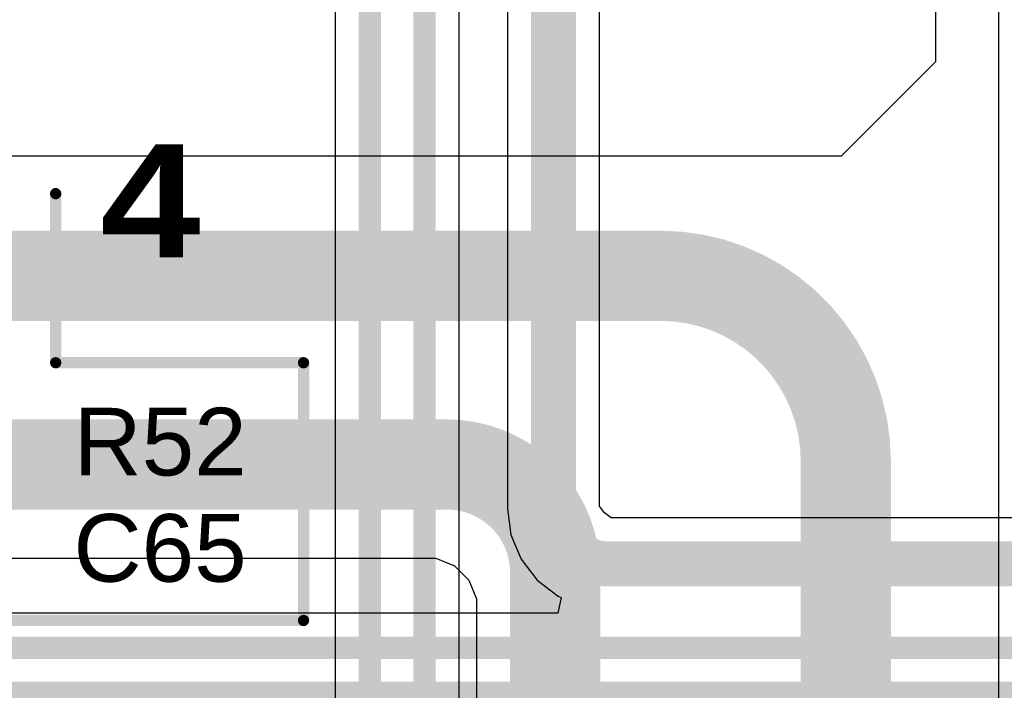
# Model space of a CAD drawing. Header units: inches. Extents: x 0 to 12.2, y 0 to 7.
# Tile 111 of 154: x 1.936 to 2.372, y 2.976 to 3.274. Entities that reach past the tile are written whole.
import ezdxf

# ---------------------------------------------------------------- set-up
doc = ezdxf.new("R2010")
doc.units = ezdxf.units.IN
doc.header["$MEASUREMENT"] = 0
for name, color, linetype in [('Bottom Layer', 5, 'Continuous'), ('Layer 2', 76, 'Continuous'), ('Top Layer', 1, 'Continuous'), ('Top Overlay', 2, 'Continuous')]:
    doc.layers.add(name, color=color, linetype=linetype)
doc.styles.add('Arial', font='txt', dxfattribs={"height": 0.2})
doc.styles.add('Arial Black_Bold', font='txt', dxfattribs={"height": 0.2})

msp = doc.modelspace()

# ---------------------------------------------------------------- linework, layer by layer
at = {"layer": 'Bottom Layer'}
for p, q in [((2.15211, 3.30217), (2.15211, 3.0567)), ((2.19289, 3.05778), (2.19289, 3.30217)), ((2.19519, 3.05488), (2.19289, 3.05778)), ((2.15211, 3.0567), (2.15213, 3.05659)), ((2.15213, 3.05659), (2.15364, 3.04508)), ((2.19809, 3.05259), (2.19519, 3.05488)), ((3.07543, 3.05259), (2.19809, 3.05259)), ((2.15364, 3.04508), (2.15813, 3.03426)), ((2.15813, 3.03426), (2.16526, 3.02496)), ((2.16526, 3.02496), (2.17456, 3.01782)), ((2.17584, 3.01729), (2.17445, 3.01029)), ((2.17456, 3.01782), (2.17584, 3.01729)), ((2.17445, 3.01029), (1.75216, 3.01029))]:
    msp.add_line(p, q, dxfattribs=at)
for points, const_width in [([(2.1725, 3.0567), (2.1725, 3.30994)], 0.02), ([(2.19701, 3.03219), (3.07543, 3.03219)], 0.02), ([(0.973, 2.995), (3.04871, 2.995)], 0.01), ([(0.97025, 2.975), (3.03095, 2.975)], 0.01)]:
    msp.add_lwpolyline(points, dxfattribs=dict(at, const_width=const_width))
at = {"layer": 'Bottom Layer', "const_width": 0.01}
for points in [[(2.1675, 3.0567, 1), (2.1775, 3.0567, 1)], [(2.1675, 3.0567, 1), (2.1775, 3.0567, 1)], [(2.19201, 3.03219, 1), (2.20201, 3.03219, 1)], [(2.19201, 3.03219, 1), (2.20201, 3.03219, 1)]]:
    msp.add_lwpolyline(points, format="xyb", close=True, dxfattribs=at)
at = {"layer": 'Bottom Layer', "const_width": 0.02}
msp.add_lwpolyline([(2.19701, 3.03219, -0.414214), (2.1725, 3.0567)], format="xyb", dxfattribs=at)
at = {"layer": 'Layer 2'}
for p, q in [((2.37, 2.95377), (2.37, 4.15462)), ((2.34201, 3.58816), (2.34201, 3.25489)), ((2.34201, 3.25489), (2.30012, 3.213)), ((2.30012, 3.213), (1.52, 3.213)), ((1.545, 3.03473), (2.11581, 3.03473)), ((2.11581, 3.03473), (2.12029, 3.03473)), ((2.12029, 3.03473), (2.12856, 3.03131)), ((2.12856, 3.03131), (2.13489, 3.02497)), ((2.13489, 3.02497), (2.13832, 3.0167)), ((2.13832, 3.0167), (2.13832, 3.01222)), ((2.13832, 3.01222), (2.13832, 3.01222)), ((2.13832, 3.01222), (2.13832, 3.01222)), ((2.13832, 3.01222), (2.13832, 2.89649))]:
    msp.add_line(p, q, dxfattribs=at)
at = {"layer": 'Layer 2', "const_width": 0.04}
for points in [[(1.668, 3.16), (2.22, 3.16)], [(2.30217, 2.72726), (2.30217, 3.07783)], [(1.5936, 3.0763), (2.12529, 3.0763)], [(2.17325, 2.84532), (2.17325, 3.02834)]]:
    msp.add_lwpolyline(points, dxfattribs=at)
at = {"layer": 'Layer 2', "const_width": 0.02}
for points in [[(2.21, 3.16, 1), (2.23, 3.16, 1)], [(2.21, 3.16, 1), (2.23, 3.16, 1)], [(2.29217, 3.07783, 1), (2.31217, 3.07783, 1)], [(2.29217, 3.07783, 1), (2.31217, 3.07783, 1)], [(2.11529, 3.0763, 1), (2.13529, 3.0763, 1)], [(2.11529, 3.0763, 1), (2.13529, 3.0763, 1)], [(2.16325, 3.02834, 1), (2.18325, 3.02834, 1)], [(2.16325, 3.02834, 1), (2.18325, 3.02834, 1)]]:
    msp.add_lwpolyline(points, format="xyb", close=True, dxfattribs=at)
at = {"layer": 'Layer 2', "const_width": 0.04}
for points in [[(2.22, 3.16, -0.414214), (2.30217, 3.07783)], [(2.12529, 3.0763, -0.414214), (2.17325, 3.02834)]]:
    msp.add_lwpolyline(points, format="xyb", dxfattribs=at)
at = {"layer": 'Top Layer'}
for p, q in [((2.13059, 2.89432), (2.13059, 3.494)), ((2.07571, 3.46537), (2.07571, 2.86678))]:
    msp.add_line(p, q, dxfattribs=at)
at = {"layer": 'Top Layer', "const_width": 0.01}
for points in [[(2.1153, 2.88877), (2.1153, 3.494)], [(2.091, 2.86123), (2.091, 3.46706)]]:
    msp.add_lwpolyline(points, dxfattribs=at)
at = {"layer": 'Top Overlay', "const_width": 0.005}
for points in [[(1.95166, 3.12143), (1.95166, 3.19643)], [(1.95166, 3.12143), (2.06161, 3.12143)], [(2.06161, 3.00712), (2.06161, 3.12143)], [(1.72029, 3.00712), (2.06161, 3.00712)]]:
    msp.add_lwpolyline(points, dxfattribs=at)
at = {"layer": 'Top Overlay', "const_width": 0.0025}
for points in [[(1.95041, 3.19643, 1), (1.95291, 3.19643, 1)], [(1.95041, 3.12143, 1), (1.95291, 3.12143, 1)], [(1.95041, 3.12143, 1), (1.95291, 3.12143, 1)], [(2.06036, 3.12143, 1), (2.06286, 3.12143, 1)], [(2.06036, 3.12143, 1), (2.06286, 3.12143, 1)], [(2.06036, 3.00712, 1), (2.06286, 3.00712, 1)], [(2.06036, 3.00712, 1), (2.06286, 3.00712, 1)]]:
    msp.add_lwpolyline(points, format="xyb", close=True, dxfattribs=at)

# ---------------------------------------------------------------- texts
at = {"layer": 'Top Overlay'}
for s, height, style, p in [('4', 0.05, 'Arial Black_Bold', (1.97149, 3.16824)), ('R52', 0.03, 'Arial', (1.95952, 3.07144)), ('C65', 0.03, 'Arial', (1.95952, 3.02431))]:
    msp.add_text(s, height=height, dxfattribs=dict(at, style=style)).set_placement(p)

doc.saveas('drawing.dxf')
